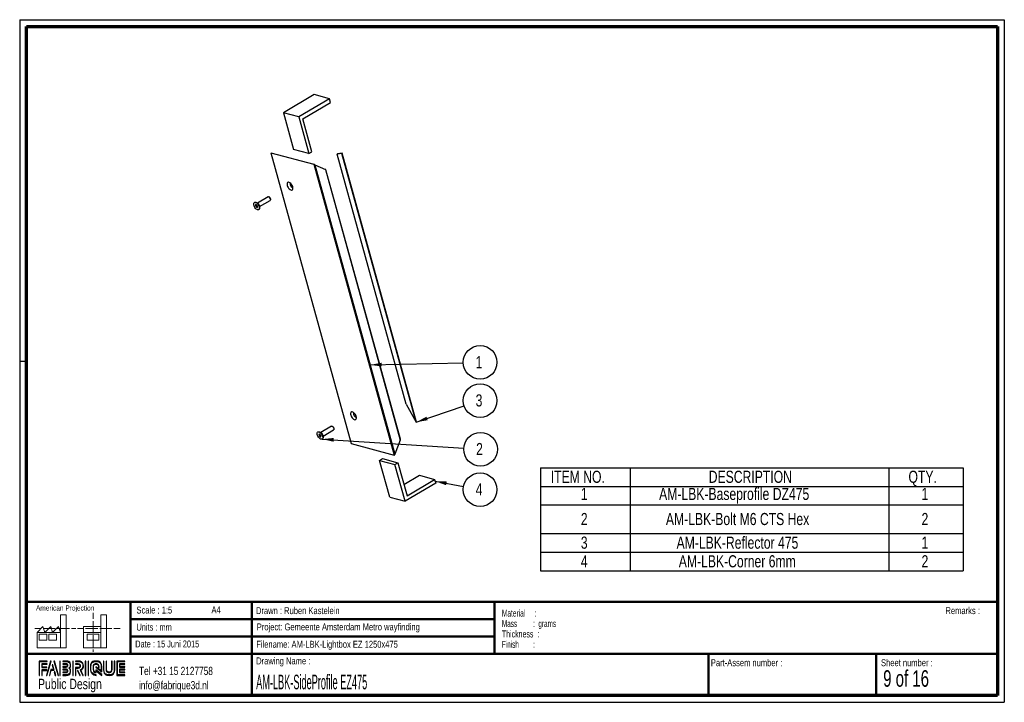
# Paper-space layout 'Side assem' of a CAD drawing. Header units: millimetres. Extents: x 7 to 291, y 7 to 204.
import ezdxf

# ---------------------------------------------------------------- set-up
doc = ezdxf.new("R2010")
doc.units = ezdxf.units.MM
for name, color, linetype in [('LAYER1', 7, 'Continuous'), ('LAYER2', 7, 'Continuous'), ('LOGO', 7, 'Continuous')]:
    doc.layers.add(name, color=color, linetype=linetype)
doc.styles.add('SLDTEXTSTYLE0', font='TXT', dxfattribs={"width": 0.7})
doc.styles.add('SLDTEXTSTYLE1', font='TXT', dxfattribs={"width": 0.75})
doc.styles.add('SLDTEXTSTYLE2', font='TXT', dxfattribs={"width": 0.697368})
doc.styles.add('SLDTEXTSTYLE3', font='TXT', dxfattribs={"width": 0.678571})
doc.styles.add('SLDTEXTSTYLE4', font='TXT', dxfattribs={"width": 0.5675})
doc.styles.add('SLDTEXTSTYLE5', font='TXT', dxfattribs={"width": 0.55})
doc.styles.add('SLDTEXTSTYLE6', font='TXT', dxfattribs={"width": 0.605})
doc.styles.add('SLDTEXTSTYLE7', font='TXT', dxfattribs={"width": 0.549})
doc.styles.add('SLDTEXTSTYLE8', font='TXT', dxfattribs={"width": 0.467045})
doc.dimstyles.new('SLDDIMSTYLE2', dxfattribs={"dimtxt": 0.18, "dimasz": 3.302, "dimexe": 0, "dimexo": 0.0625, "dimgap": 0, "dimtad": 0, "dimtih": 1, "dimtoh": 1, "dimdec": 0, "dimrnd": 1e-09, "dimzin": 0, "dimdsep": 46, "dimtxsty": 'Standard', "dimsah": 1, "dimcen": 0.09, "dimadec": 0, "dimazin": 0, "dimtfac": 3.302, "dimtdec": 0, "dimtofl": 0, "dimtmove": 0, "dimatfit": 3, "dimfxl": 1, "dimfrac": 2, "dimtolj": 1, "dimtzin": 0, "dimarcsym": 0})

# ---------------------------------------------------------------- blocks, each defined once
blk = doc.blocks.new('SW_NOTE_0_41')
at = {"layer": 'LOGO', "color": 0, "char_height": 2, "attachment_point": 1}
for s, insert, style in [('Material     :', (0, 2.58), 'SLDTEXTSTYLE4'), ('Mass         :  grams', (0, -0.42), 'SLDTEXTSTYLE5'), ('Thickness  :', (0, -3.42), 'SLDTEXTSTYLE6'), ('Finish        :', (0, -6.42), 'SLDTEXTSTYLE7')]:
    blk.add_mtext(s, dxfattribs=dict(at, insert=insert, style=style))
blk = doc.blocks.new('SW_TABLEANNOTATION_2')
at = {"layer": 'LOGO', "color": 0}
for p, q in [((0, 0), (0, -5.39)), ((0, 0), (25.88, 0)), ((25.88, 0), (25.88, -5.39)), ((25.88, 0), (100.5, 0)), ((100.5, 0), (100.5, -5.39)), ((100.5, 0), (121.93, 0)), ((121.93, 0), (121.93, -5.39)), ((0, -5.39), (25.88, -5.39)), ((0, -5.39), (0, -10.77)), ((25.88, -5.39), (100.5, -5.39)), ((25.88, -5.39), (25.88, -10.77)), ((100.5, -5.39), (121.93, -5.39)), ((100.5, -5.39), (100.5, -10.77)), ((121.93, -5.39), (121.93, -10.77)), ((0, -10.77), (0, -19.01)), ((0, -10.77), (25.88, -10.77)), ((25.88, -10.77), (25.88, -19.01)), ((25.88, -10.77), (100.5, -10.77)), ((100.5, -10.77), (100.5, -19.01)), ((100.5, -10.77), (121.93, -10.77)), ((121.93, -10.77), (121.93, -19.01)), ((0, -19.01), (0, -24.4)), ((0, -19.01), (25.88, -19.01)), ((25.88, -19.01), (25.88, -24.4)), ((25.88, -19.01), (100.5, -19.01)), ((100.5, -19.01), (100.5, -24.4)), ((100.5, -19.01), (121.93, -19.01)), ((121.93, -19.01), (121.93, -24.4)), ((0, -24.4), (0, -29.78)), ((0, -24.4), (25.88, -24.4)), ((25.88, -24.4), (25.88, -29.78)), ((25.88, -24.4), (100.5, -24.4)), ((100.5, -24.4), (100.5, -29.78)), ((100.5, -24.4), (121.93, -24.4)), ((121.93, -24.4), (121.93, -29.78)), ((0, -29.78), (25.88, -29.78)), ((25.88, -29.78), (100.5, -29.78)), ((100.5, -29.78), (121.93, -29.78))]:
    blk.add_line(p, q, dxfattribs=at)
at = {"layer": 'LOGO', "color": 0, "char_height": 3.5, "attachment_point": 1, "style": 'SLDTEXTSTYLE1'}
for s, insert in [('ITEM NO.', (2.98, -0.88)), ('DESCRIPTION', (48.55, -0.88)), ('QTY.', (106.16, -0.88)), ('AM-LBK-Baseprofile DZ475', (34.23, -5.83)), ('1', (11.65, -5.83)), ('1', (109.93, -5.83)), ('2', (11.65, -13.07)), ('AM-LBK-Bolt M6 CTS Hex', (36.19, -13.07)), ('2', (109.93, -13.07)), ('3', (11.65, -19.89)), ('AM-LBK-Reflector 475', (39.27, -19.89)), ('1', (109.93, -19.89)), ('4', (11.65, -25.27)), ('AM-LBK-Corner 6mm', (39.9, -25.27)), ('2', (109.93, -25.27))]:
    blk.add_mtext(s, dxfattribs=dict(at, insert=insert))
blk = doc.blocks.new('SW_NOTE_0_42')
at = {"layer": 'LOGO', "color": 0}
blk.add_circle((4.61, 1.55), 4.86, dxfattribs=at)
at = {"layer": 'LOGO', "color": 0, "insert": (3.31, 3.36), "char_height": 3.5, "attachment_point": 1, "style": 'SLDTEXTSTYLE1'}
blk.add_mtext('3', dxfattribs=at)
blk = doc.blocks.new('SW_NOTE_0_43')
at = {"layer": 'LOGO', "color": 0}
blk.add_circle((4.78, -0.89), 4.86, dxfattribs=at)
at = {"layer": 'LOGO', "color": 0, "insert": (3.48, 0.92), "char_height": 3.5, "attachment_point": 1, "style": 'SLDTEXTSTYLE1'}
blk.add_mtext('4', dxfattribs=at)
blk = doc.blocks.new('SW_NOTE_0_44')
at = {"layer": 'LOGO', "color": 0}
blk.add_circle((4.85, -0.31), 4.86, dxfattribs=at)
at = {"layer": 'LOGO', "color": 0, "insert": (3.56, 1.5), "char_height": 3.5, "attachment_point": 1, "style": 'SLDTEXTSTYLE1'}
blk.add_mtext('2', dxfattribs=at)
blk = doc.blocks.new('SW_NOTE_0_45')
at = {"layer": 'LOGO', "color": 0}
blk.add_circle((4.86, 0.11), 4.86, dxfattribs=at)
at = {"layer": 'LOGO', "color": 0, "insert": (3.56, 1.92), "char_height": 3.5, "attachment_point": 1, "style": 'SLDTEXTSTYLE1'}
blk.add_mtext('1', dxfattribs=at)

psp = doc.layouts.new('Side assem')

# ---------------------------------------------------------------- hatches: boundary and pattern name
at = {"layer": 'LOGO'}
for points in [[(12.16, 14.55), (12.29, 14.55), (12.29, 18.54), (14.49, 18.54), (14.49, 18.67), (12.16, 18.67)], [(13.05, 16.92), (13.05, 17.76), (14.49, 17.76), (14.49, 17.89), (12.92, 17.89), (12.92, 16.79), (14.36, 16.79), (14.36, 16.92)], [(15.62, 18.7), (15.48, 18.7), (14.3, 14.57), (14.44, 14.57)], [(15.26, 14.57), (15.67, 16.09), (16.5, 16.09), (16.11, 17.58), (15.96, 17.58), (16.32, 16.22), (15.56, 16.22), (15.12, 14.57)], [(17.78, 14.57), (16.6, 18.7), (16.46, 18.7), (17.64, 14.57)], [(18.28, 14.57), (18.28, 18.7), (18.15, 18.7), (18.15, 14.57)], [(21.99, 14.57), (21.99, 18.7), (21.85, 18.7), (21.85, 14.57)], [(25.64, 14.57), (25.64, 18.7), (25.5, 18.7), (25.5, 14.57)], [(26.42, 14.57), (26.42, 18.7), (26.28, 18.7), (26.28, 14.57)], [(35.5, 17.1), (35.5, 17.78), (36.93, 17.78), (36.93, 17.92), (35.36, 17.92), (35.36, 16.96), (36.93, 16.96), (36.93, 17.1)], [(13.05, 14.55), (13.05, 16.01), (14.36, 16.01), (14.36, 16.14), (12.92, 16.14), (12.92, 14.55)], [(16.95, 14.57), (16.68, 15.56), (16.53, 15.56), (16.81, 14.57)], [(24.04, 14.57), (23.38, 15.92), (23.22, 15.92), (23.88, 14.57)], [(36.93, 15.36), (36.93, 15.49), (35.5, 15.49), (35.5, 16.18), (36.93, 16.18), (36.93, 16.31), (35.36, 16.31), (35.36, 15.36)]]:
    psp.add_hatch(color=256, dxfattribs=at).paths.add_polyline_path(points, flags=0)
h = psp.add_hatch(color=256, dxfattribs=at)
edge = h.paths.add_edge_path(flags=0)
edge.add_line((19, 14.57), (20, 14.57))
edge.add_spline(control_points=[(20, 14.57), (20.7, 14.57), (21.26, 15.14), (21.26, 15.84), (21.26, 16.13), (21.15, 16.41), (20.95, 16.64), (21.15, 16.87), (21.26, 17.15), (21.26, 17.44), (21.26, 18.14), (20.7, 18.7), (20, 18.7)], knot_values=[0, 0, 0, 0, 1, 2, 3, 4, 5, 6, 7, 8, 9, 10, 10, 10, 10], weights=[1, 1, 1, 1, 1, 1, 1, 1, 1, 1, 1, 1, 1], degree=3, periodic=0)
edge.add_line((20, 18.7), (19, 18.7))
edge.add_line((19, 18.7), (19, 18.56))
edge.add_line((19, 18.56), (20, 18.56))
edge.add_spline(control_points=[(20, 18.56), (20.62, 18.56), (21.12, 18.06), (21.12, 17.44), (21.12, 17.17), (21.01, 16.9), (20.81, 16.69)], knot_values=[0, 0, 0, 0, 1, 2, 3, 4, 4, 4, 4], weights=[1, 1, 1, 1, 1, 1, 1], degree=3, periodic=0)
edge.add_line((20.81, 16.69), (20.76, 16.64))
edge.add_line((20.76, 16.64), (20.81, 16.59))
edge.add_spline(control_points=[(20.81, 16.59), (21.01, 16.38), (21.12, 16.11), (21.12, 15.84), (21.12, 15.22), (20.62, 14.71), (20, 14.71)], knot_values=[0, 0, 0, 0, 1, 2, 3, 4, 4, 4, 4], weights=[1, 1, 1, 1, 1, 1, 1], degree=3, periodic=0)
edge.add_line((20, 14.71), (19, 14.71))
edge.add_line((19, 14.71), (19, 14.57))
h = psp.add_hatch(color=256, dxfattribs=at)
edge = h.paths.add_edge_path(flags=0)
edge.add_line((19, 16.96), (20, 16.96))
edge.add_spline(control_points=[(20, 16.96), (20.25, 16.99), (20.44, 17.2), (20.44, 17.44), (20.44, 17.71), (20.22, 17.92), (19.95, 17.92)], knot_values=[0, 0, 0, 0, 1, 2, 3, 4, 4, 4, 4], weights=[1, 1, 1, 1, 1, 1, 1], degree=3, periodic=0)
edge.add_line((19.95, 17.92), (19, 17.92))
edge.add_line((19, 17.92), (19, 17.79))
edge.add_line((19, 17.79), (19.95, 17.79))
edge.add_spline(control_points=[(19.95, 17.79), (20.15, 17.79), (20.3, 17.63), (20.3, 17.44), (20.3, 17.27), (20.17, 17.12), (19.99, 17.09)], knot_values=[0, 0, 0, 0, 1, 2, 3, 4, 4, 4, 4], weights=[1, 1, 1, 1, 1, 1, 1], degree=3, periodic=0)
edge.add_line((19.99, 17.09), (19, 17.09))
edge.add_line((19, 17.09), (19, 16.96))
h = psp.add_hatch(color=256, dxfattribs=at)
edge = h.paths.add_edge_path(flags=0)
edge.add_line((24.76, 14.57), (24.91, 14.57))
edge.add_line((24.91, 14.57), (24.19, 16.05))
edge.add_spline(control_points=[(24.19, 16.05), (24.64, 16.29), (24.94, 16.77), (24.94, 17.29), (24.94, 18.06), (24.31, 18.7), (23.53, 18.7)], knot_values=[0, 0, 0, 0, 1, 2, 3, 4, 4, 4, 4], weights=[1, 1, 1, 1, 1, 1, 1], degree=3, periodic=0)
edge.add_line((23.53, 18.7), (22.63, 18.7))
edge.add_line((22.63, 18.7), (22.63, 18.56))
edge.add_line((22.63, 18.56), (23.53, 18.56))
edge.add_spline(control_points=[(23.53, 18.56), (24.23, 18.56), (24.8, 17.99), (24.8, 17.29), (24.8, 16.8), (24.51, 16.34), (24.07, 16.14)], knot_values=[0, 0, 0, 0, 1, 2, 3, 4, 4, 4, 4], weights=[1, 1, 1, 1, 1, 1, 1], degree=3, periodic=0)
edge.add_line((24.07, 16.14), (24.01, 16.11))
edge.add_line((24.01, 16.11), (24.76, 14.57))
h = psp.add_hatch(color=256, dxfattribs=at)
edge = h.paths.add_edge_path(flags=0)
edge.add_line((22.63, 17.78), (23.48, 17.78))
edge.add_spline(control_points=[(23.48, 17.78), (23.74, 17.78), (23.96, 17.56), (23.96, 17.29), (23.96, 17.02), (23.74, 16.8), (23.48, 16.8)], knot_values=[0, 0, 0, 0, 1, 2, 3, 4, 4, 4, 4], weights=[1, 1, 1, 1, 1, 1, 1], degree=3, periodic=0)
edge.add_line((23.48, 16.8), (22.63, 16.8))
edge.add_line((22.63, 16.8), (22.63, 14.57))
edge.add_line((22.63, 14.57), (22.77, 14.57))
edge.add_line((22.77, 14.57), (22.77, 16.66))
edge.add_line((22.77, 16.66), (23.48, 16.66))
edge.add_spline(control_points=[(23.48, 16.66), (23.82, 16.66), (24.1, 16.94), (24.1, 17.29), (24.1, 17.63), (23.82, 17.92), (23.48, 17.92)], knot_values=[0, 0, 0, 0, 1, 2, 3, 4, 4, 4, 4], weights=[1, 1, 1, 1, 1, 1, 1], degree=3, periodic=0)
edge.add_line((23.48, 17.92), (22.63, 17.92))
edge.add_line((22.63, 17.92), (22.63, 17.78))
h = psp.add_hatch(color=256, dxfattribs=at)
edge = h.paths.add_edge_path(flags=0)
edge.add_line((30.23, 15.56), (30.23, 17.07))
edge.add_spline(control_points=[(30.23, 17.07), (30.23, 17.97), (29.5, 18.7), (28.6, 18.7), (27.7, 18.7), (26.97, 17.97), (26.97, 17.07)], knot_values=[0, 0, 0, 0, 1, 2, 3, 4, 4, 4, 4], weights=[1, 1, 1, 1, 1, 1, 1], degree=3, periodic=0)
edge.add_line((26.97, 17.07), (26.97, 16.21))
edge.add_spline(control_points=[(26.97, 16.21), (26.97, 15.31), (27.7, 14.57), (28.6, 14.57)], knot_values=[1, 1, 1, 1, 2, 2, 2, 2], weights=[1, 1, 1, 1], degree=3, periodic=0)
edge.add_line((28.6, 14.57), (28.6, 14.71))
edge.add_spline(control_points=[(28.6, 14.71), (27.77, 14.71), (27.11, 15.38), (27.11, 16.21)], knot_values=[3, 3, 3, 3, 4, 4, 4, 4], weights=[1, 1, 1, 1], degree=3, periodic=0)
edge.add_line((27.11, 16.21), (27.11, 17.07))
edge.add_spline(control_points=[(27.11, 17.07), (27.11, 17.89), (27.78, 18.56), (28.6, 18.56), (29.42, 18.56), (30.09, 17.89), (30.09, 17.07)], knot_values=[0, 0, 0, 0, 1, 2, 3, 4, 4, 4, 4], weights=[1, 1, 1, 1, 1, 1, 1], degree=3, periodic=0)
edge.add_spline(control_points=[(30.09, 17.07), (30.09, 16.07), (30.09, 15.84), (29.89, 15.99), (28.53, 17.05)], knot_values=[0, 0, 0, 0, 1, 2, 2, 2, 2], weights=[1, 1, 1, 1, 1], degree=3, periodic=0)
edge.add_line((28.53, 17.05), (28.53, 16.89))
edge.add_line((28.53, 16.89), (30.23, 15.56))
h = psp.add_hatch(color=256, dxfattribs=at)
edge = h.paths.add_edge_path(flags=0)
edge.add_line((30.23, 14.57), (30.23, 14.77))
edge.add_line((30.23, 14.77), (28.53, 16.13))
edge.add_line((28.53, 16.13), (28.53, 15.51))
edge.add_spline(control_points=[(28.53, 15.51), (28.17, 15.54), (27.89, 15.84), (27.89, 16.21)], knot_values=[0, 0, 0, 0, 1, 1, 1, 1], weights=[1, 1, 1, 1], degree=3, periodic=0)
edge.add_line((27.89, 16.21), (27.89, 17.06))
edge.add_spline(control_points=[(27.89, 17.06), (27.89, 17.46), (28.21, 17.78), (28.6, 17.78), (28.99, 17.78), (29.31, 17.46), (29.31, 17.06)], knot_values=[0, 0, 0, 0, 1, 2, 3, 4, 4, 4, 4], weights=[1, 1, 1, 1, 1, 1, 1], degree=3, periodic=0)
edge.add_line((29.31, 17.06), (29.31, 16.83))
edge.add_line((29.31, 16.83), (29.45, 16.83))
edge.add_line((29.45, 16.83), (29.45, 17.06))
edge.add_spline(control_points=[(29.45, 17.06), (29.45, 17.53), (29.07, 17.92), (28.6, 17.92), (28.13, 17.92), (27.75, 17.53), (27.75, 17.06)], knot_values=[0, 0, 0, 0, 1, 2, 3, 4, 4, 4, 4], weights=[1, 1, 1, 1, 1, 1, 1], degree=3, periodic=0)
edge.add_line((27.75, 17.06), (27.75, 16.21))
edge.add_spline(control_points=[(27.75, 16.21), (27.75, 15.74), (28.13, 15.36), (28.6, 15.36)], knot_values=[0, 0, 0, 0, 1, 1, 1, 1], weights=[1, 1, 1, 1], degree=3, periodic=0)
edge.add_line((28.6, 15.36), (28.66, 15.36))
edge.add_line((28.66, 15.36), (28.66, 15.85))
edge.add_line((28.66, 15.85), (30.23, 14.57))
h = psp.add_hatch(color=256, dxfattribs=at)
edge = h.paths.add_edge_path(flags=0)
edge.add_line((30.73, 18.7), (30.73, 16.21))
edge.add_spline(control_points=[(30.73, 16.21), (30.73, 15.31), (31.46, 14.57), (32.36, 14.57), (33.25, 14.57), (33.98, 15.31), (33.98, 16.21)], knot_values=[0, 0, 0, 0, 1, 2, 3, 4, 4, 4, 4], weights=[1, 1, 1, 1, 1, 1, 1], degree=3, periodic=0)
edge.add_line((33.98, 16.21), (33.98, 18.7))
edge.add_line((33.98, 18.7), (33.85, 18.7))
edge.add_line((33.85, 18.7), (33.85, 16.21))
edge.add_spline(control_points=[(33.85, 16.21), (33.85, 15.38), (33.18, 14.71), (32.36, 14.71), (31.53, 14.71), (30.86, 15.38), (30.86, 16.21)], knot_values=[0, 0, 0, 0, 1, 2, 3, 4, 4, 4, 4], weights=[1, 1, 1, 1, 1, 1, 1], degree=3, periodic=0)
edge.add_line((30.86, 16.21), (30.86, 18.7))
edge.add_line((30.86, 18.7), (30.73, 18.7))
h = psp.add_hatch(color=256, dxfattribs=at)
edge = h.paths.add_edge_path(flags=0)
edge.add_line((31.51, 18.7), (31.51, 16.21))
edge.add_spline(control_points=[(31.51, 16.21), (31.51, 15.74), (31.89, 15.36), (32.36, 15.36), (32.82, 15.36), (33.2, 15.74), (33.2, 16.21)], knot_values=[0, 0, 0, 0, 1, 2, 3, 4, 4, 4, 4], weights=[1, 1, 1, 1, 1, 1, 1], degree=3, periodic=0)
edge.add_line((33.2, 16.21), (33.2, 18.7))
edge.add_line((33.2, 18.7), (33.07, 18.7))
edge.add_line((33.07, 18.7), (33.07, 16.21))
edge.add_spline(control_points=[(33.07, 16.21), (33.07, 15.81), (32.75, 15.49), (32.36, 15.49), (31.96, 15.49), (31.64, 15.81), (31.64, 16.21)], knot_values=[0, 0, 0, 0, 1, 2, 3, 4, 4, 4, 4], weights=[1, 1, 1, 1, 1, 1, 1], degree=3, periodic=0)
edge.add_line((31.64, 16.21), (31.64, 18.7))
edge.add_line((31.64, 18.7), (31.51, 18.7))
h = psp.add_hatch(color=256, dxfattribs=at)
edge = h.paths.add_edge_path(flags=0)
edge.add_line((36.93, 14.57), (36.93, 14.71))
edge.add_spline(control_points=[(36.93, 14.71), (34.87, 14.71), (34.74, 14.71), (34.74, 14.84), (34.74, 18.43), (34.74, 18.56)], knot_values=[0, 0, 0, 0, 1, 2, 3, 3, 3, 3], weights=[1, 1, 1, 1, 1, 1], degree=3, periodic=0)
edge.add_line((34.74, 18.56), (36.93, 18.56))
edge.add_line((36.93, 18.56), (36.93, 18.7))
edge.add_line((36.93, 18.7), (34.6, 18.7))
edge.add_line((34.6, 18.7), (34.6, 14.57))
edge.add_line((34.6, 14.57), (36.93, 14.57))
h = psp.add_hatch(color=256, dxfattribs=at)
edge = h.paths.add_edge_path(flags=0)
edge.add_line((19, 15.35), (19.95, 15.35))
edge.add_spline(control_points=[(19.95, 15.35), (20.22, 15.35), (20.44, 15.57), (20.44, 15.84), (20.44, 16.11), (20.22, 16.32), (19.95, 16.32), (19.95, 16.32), (19, 16.32)], knot_values=[0, 0, 0, 0, 1, 2, 3, 4, 5, 6, 6, 6, 6], weights=[1, 1, 1, 1, 1, 1, 1, 1, 1], degree=3, periodic=0)
edge.add_line((19, 16.32), (19, 16.18))
edge.add_line((19, 16.18), (19.95, 16.18))
edge.add_spline(control_points=[(19.95, 16.18), (20.15, 16.18), (20.3, 16.03), (20.3, 15.84), (20.3, 15.64), (20.14, 15.48), (19.95, 15.48)], knot_values=[0, 0, 0, 0, 1, 2, 3, 4, 4, 4, 4], weights=[1, 1, 1, 1, 1, 1, 1], degree=3, periodic=0)
edge.add_line((19.95, 15.48), (19, 15.48))
edge.add_line((19, 15.48), (19, 15.35))

# ---------------------------------------------------------------- linework, layer by layer
at = {"color": 7, "linetype": 'Continuous', "lineweight": 25}
for p, q in [((91.5, 182.17), (82.65, 176.93)), ((95.9, 180.98), (91.5, 182.17)), ((95.9, 180.98), (87.06, 175.74)), ((88.23, 175.21), (96.2, 179.92)), ((96.2, 179.92), (95.9, 180.98)), ((87.06, 175.74), (82.65, 176.93)), ((82.65, 176.93), (85.58, 166.33)), ((87.06, 175.74), (89.98, 165.14)), ((90.87, 165.66), (88.23, 175.21)), ((78.98, 165.4), (102.16, 81.5)), ((79, 165.39), (102.19, 81.47)), ((79, 165.39), (91.41, 162.06)), ((89.98, 165.14), (85.58, 166.33)), ((89.98, 165.14), (90.87, 165.66)), ((99.48, 165.2), (98.13, 165.01)), ((98.23, 165.04), (98.13, 165.01)), ((118.07, 92.87), (98.13, 165.01)), ((99.57, 165.23), (98.23, 165.04)), ((99.57, 165.23), (99.48, 165.2)), ((120.91, 87.64), (99.48, 165.2)), ((121, 87.67), (99.57, 165.23)), ((91.41, 162.06), (114.6, 78.14)), ((91.73, 161.94), (114.82, 78.37)), ((91.73, 161.94), (94.77, 160.55)), ((94.77, 160.55), (116.35, 82.46)), ((116.38, 82.69), (94.88, 160.49)), ((85.01, 156.18), (85.11, 155.82)), ((74.33, 151.08), (74.26, 151.04)), ((75.3, 150.79), (74.82, 151.04)), ((78.21, 152.68), (75.15, 150.87)), ((75.76, 149.84), (78.82, 151.65)), ((78.5, 152.64), (78.45, 152.66)), ((78.92, 151.87), (78.92, 151.93)), ((74.63, 150.4), (74.58, 150.09)), ((74.94, 150.3), (74.58, 150.09)), ((74.58, 150.09), (74.83, 149.69)), ((74.92, 150.32), (74.63, 150.4)), ((75.16, 149.89), (74.83, 149.69)), ((74.83, 149.69), (75.12, 149.62)), ((75.16, 149.93), (74.92, 150.32)), ((75.12, 149.62), (75.16, 149.93)), ((75.48, 148.98), (75.56, 149.02)), ((75.76, 149.47), (75.76, 150)), ((118.07, 92.87), (120.91, 87.64)), ((103.32, 89.92), (103.42, 89.56)), ((96.52, 86.43), (93.46, 84.62)), ((94.07, 83.58), (97.13, 85.4)), ((96.81, 86.38), (96.76, 86.41)), ((97.2, 85.47), (97.13, 85.4)), ((97.23, 85.62), (97.23, 85.68)), ((121, 87.67), (120.91, 87.64)), ((92.64, 84.83), (92.57, 84.79)), ((93.14, 84.13), (92.89, 84.09)), ((92.89, 84.09), (92.93, 83.71)), ((93.31, 83.94), (92.93, 83.71)), ((92.93, 83.71), (93.22, 83.38)), ((93.6, 84.54), (93.13, 84.79)), ((93.43, 83.79), (93.14, 84.13)), ((93.46, 83.52), (93.22, 83.38)), ((93.22, 83.38), (93.47, 83.42)), ((93.47, 83.42), (93.43, 83.79)), ((93.79, 82.72), (93.87, 82.77)), ((94.06, 83.21), (94.07, 83.75)), ((116.35, 82.46), (114.82, 78.37)), ((102.19, 81.47), (114.6, 78.14)), ((110.37, 76.59), (111.26, 77.11)), ((111.26, 77.11), (115.66, 75.93)), ((113.3, 65.99), (110.37, 76.59)), ((110.37, 76.59), (114.78, 75.4)), ((114.78, 75.4), (115.66, 75.93)), ((117.71, 64.8), (114.78, 75.4)), ((115.66, 75.93), (118.3, 66.39)), ((117.4, 69.65), (121.86, 72.29)), ((118.3, 66.39), (126.26, 71.11)), ((121.86, 72.29), (126.26, 71.11)), ((126.26, 71.11), (126.56, 70.05)), ((126.56, 70.05), (117.71, 64.8)), ((113.3, 65.99), (117.71, 64.8))]:
    psp.add_line(p, q, dxfattribs=at)
at = {"color": 7, "linetype": 'Continuous', "lineweight": 25, "flags": 128}
for points in [[(85.32, 155.52), (85.23, 155.79), (85.09, 156.06), (84.92, 156.31), (84.73, 156.53), (84.52, 156.7), (84.32, 156.81), (84.13, 156.86), (83.96, 156.85), (83.83, 156.77), (83.73, 156.63), (83.68, 156.44), (83.68, 156.2), (83.74, 155.94), (83.83, 155.67), (83.97, 155.4), (84.14, 155.15), (84.33, 154.94), (84.54, 154.77), (84.74, 154.65), (84.93, 154.6), (85.1, 154.61), (85.23, 154.69), (85.33, 154.83), (85.37, 155.02), (85.37, 155.26), (85.32, 155.52)], [(84.69, 156.56), (84.65, 156.55), (84.58, 156.45), (84.55, 156.3), (84.58, 156.11), (84.66, 155.91), (84.78, 155.72), (84.92, 155.57), (85.07, 155.46), (85.21, 155.43), (85.32, 155.46), (85.34, 155.47)], [(75.63, 149.81), (75.68, 149.55), (75.68, 149.32), (75.62, 149.13), (75.53, 149), (75.38, 148.94), (75.21, 148.94), (75.02, 149.01), (74.82, 149.14), (74.62, 149.32), (74.43, 149.55), (74.28, 149.81), (74.16, 150.08), (74.09, 150.34), (74.06, 150.59), (74.09, 150.8), (74.17, 150.95), (74.29, 151.05), (74.44, 151.09), (74.63, 151.05), (74.83, 150.95), (75.03, 150.79), (75.22, 150.59), (75.39, 150.34), (75.53, 150.08), (75.63, 149.81)], [(74.33, 151.08), (74.36, 151.1), (74.52, 151.13), (74.7, 151.1), (74.9, 151), (75.1, 150.84), (75.3, 150.63), (75.47, 150.38), (75.61, 150.12), (75.7, 149.85)], [(78.21, 152.68), (78.31, 152.71), (78.44, 152.67), (78.58, 152.58), (78.71, 152.43), (78.82, 152.25), (78.89, 152.07)], [(78.89, 152.07), (78.92, 151.89), (78.9, 151.75), (78.83, 151.66), (78.82, 151.65)], [(78.9, 152.1), (78.92, 151.94), (78.92, 151.93)], [(75.7, 149.85), (75.75, 149.59), (75.75, 149.36), (75.7, 149.18), (75.6, 149.05), (75.56, 149.02)], [(75.74, 150.2), (75.76, 150.02), (75.76, 150)], [(103.63, 89.26), (103.53, 89.54), (103.4, 89.8), (103.23, 90.05), (103.03, 90.27), (102.83, 90.44), (102.63, 90.56), (102.44, 90.61), (102.27, 90.59), (102.13, 90.51), (102.04, 90.37), (101.99, 90.18), (101.99, 89.95), (102.04, 89.69), (102.14, 89.42), (102.28, 89.15), (102.45, 88.9), (102.64, 88.68), (102.84, 88.51), (103.05, 88.4), (103.24, 88.35), (103.4, 88.36), (103.54, 88.44), (103.63, 88.58), (103.68, 88.77), (103.68, 89), (103.63, 89.26)], [(102.99, 90.31), (102.96, 90.29), (102.88, 90.19), (102.86, 90.04), (102.89, 89.86), (102.97, 89.66), (103.08, 89.47), (103.23, 89.31), (103.38, 89.21), (103.52, 89.17), (103.63, 89.2), (103.64, 89.21)], [(96.52, 86.43), (96.52, 86.43), (96.64, 86.45), (96.77, 86.4), (96.91, 86.3), (97.04, 86.14), (97.14, 85.96), (97.21, 85.78), (97.23, 85.61), (97.2, 85.47)], [(93.93, 82.87), (93.83, 82.75), (93.69, 82.68), (93.51, 82.68), (93.32, 82.75), (93.12, 82.89), (92.92, 83.07), (92.74, 83.3), (92.58, 83.56), (92.46, 83.83), (92.39, 84.1), (92.37, 84.34), (92.4, 84.55), (92.48, 84.7), (92.6, 84.8), (92.76, 84.83), (92.94, 84.8), (93.14, 84.69), (93.34, 84.53), (93.54, 84.32), (93.71, 84.08), (93.84, 83.81), (93.94, 83.54), (93.99, 83.29), (93.98, 83.06), (93.93, 82.87)], [(92.64, 84.83), (92.67, 84.85), (92.83, 84.88), (93.02, 84.84), (93.22, 84.74), (93.42, 84.58), (93.61, 84.37), (93.78, 84.12), (93.92, 83.86), (94.01, 83.59), (94.06, 83.33), (94.06, 83.1), (94, 82.92)], [(94, 82.92), (93.9, 82.79), (93.87, 82.77)]]:
    psp.add_lwpolyline(points, dxfattribs=at)
at = {"color": 7, "linetype": 'Continuous', "lineweight": 25}
for centre, radius, start, end in [((85.91, 156.55), 1.08, 187.5719, 233.7294), ((74.76, 149.94), 1.01, 14.7989, 57.9924), ((78.03, 151.88), 0.894, 14.6155, 58.1759), ((104.22, 90.3), 1.08, 187.5719, 233.7294), ((96.36, 85.64), 0.869, 2.5007, 58.8006), ((93.12, 83.72), 0.95, 1.7504, 59.5509)]:
    psp.add_arc(centre, radius, start, end, dxfattribs=at)
for centre, major_axis, ratio, start_param, end_param in [((79.1, 165.35), (0.117, -0.047), 0.072806, 2.600439, 3.197195), ((91.61, 161.97), (0.233, -0.094), 0.072806, 1.029643, 2.600439), ((94.65, 160.59), (0.233, -0.094), 0.072806, 0.055603, 1.029643), ((116.23, 82.49), (0.106, 0.262), 0.459461, 4.767992, 5.742032), ((102.24, 81.6), (0.053, 0.131), 0.459461, 2.600439, 3.197195), ((114.7, 78.4), (0.106, 0.262), 0.459461, 3.197195, 4.767992)]:
    psp.add_ellipse(centre, major_axis=major_axis, ratio=ratio, start_param=start_param, end_param=end_param, dxfattribs=at)
at = {"layer": 'LAYER1', "lineweight": 50}
for p, q in [((8.57, 35.78), (288.57, 35.78)), ((38.57, 35.78), (38.57, 20.78)), ((73.57, 35.78), (73.57, 8.78)), ((143.57, 35.78), (143.57, 20.78)), ((38.57, 30.78), (143.57, 30.78)), ((38.57, 25.78), (143.57, 25.78)), ((8.57, 20.78), (288.57, 20.78)), ((205.22, 8.78), (205.22, 20.78)), ((253.65, 8.78), (253.65, 20.78))]:
    psp.add_line(p, q, dxfattribs=at)
at = {"layer": 'LAYER2', "lineweight": 70}
for p, q in [((8.57, 8.78), (8.57, 201.78)), ((8.57, 201.78), (288.57, 201.78)), ((288.57, 201.78), (288.57, 8.78)), ((288.57, 8.78), (8.57, 8.78))]:
    psp.add_line(p, q, dxfattribs=at)
at = {"layer": 'LOGO'}
for p, q in [((6.57, 203.78), (290.57, 203.78)), ((6.57, 203.78), (6.57, 6.78)), ((290.57, 203.78), (290.57, 6.78)), ((6.57, 105.28), (8.62, 105.28)), ((6.57, 6.78), (290.57, 6.78))]:
    psp.add_line(p, q, dxfattribs=at)
at = {"layer": 'LOGO', "color": 7, "linetype": 'Continuous', "lineweight": 18}
for p, q in [((18.32, 26.97), (18.32, 32.04)), ((18.32, 32.04), (20, 32.04)), ((20, 32.04), (20, 22.47)), ((27.73, 32.6), (27.73, 30.84)), ((31.65, 32.03), (29.97, 32.03)), ((29.97, 32.03), (29.97, 22.47)), ((31.65, 26.97), (31.65, 32.03)), ((11.59, 26.97), (13.28, 28.66)), ((13.28, 28.66), (13.84, 26.97)), ((13.84, 26.97), (15.52, 28.66)), ((15.52, 28.66), (16.08, 26.97)), ((16.08, 26.97), (17.76, 28.66)), ((17.76, 28.66), (18.32, 26.97)), ((24.93, 28.66), (24.93, 26.97)), ((24.93, 28.66), (29.97, 28.66)), ((27.73, 30.25), (27.73, 28.49)), ((27.73, 28.49), (27.73, 26.73)), ((10.98, 28.1), (12.74, 28.1)), ((18.32, 26.97), (11.59, 26.97)), ((11.59, 26.97), (11.59, 22.47)), ((12.16, 26.41), (14.4, 26.41)), ((12.16, 24.72), (12.16, 26.41)), ((13.32, 28.1), (15.08, 28.1)), ((14.4, 26.41), (14.4, 24.72)), ((14.96, 26.41), (17.2, 26.41)), ((14.96, 24.72), (14.96, 26.41)), ((15.08, 28.1), (16.83, 28.1)), ((17.2, 26.41), (17.2, 24.72)), ((17.42, 28.1), (19.17, 28.1)), ((18.32, 26.97), (18.32, 22.47)), ((19.17, 28.1), (20.93, 28.1)), ((21.51, 28.1), (22.81, 28.1)), ((23.24, 28.1), (25, 28.1)), ((24.93, 26.97), (29.97, 26.97)), ((24.93, 26.97), (24.93, 22.47)), ((25.58, 28.1), (27.34, 28.1)), ((26.05, 26.41), (29.41, 26.41)), ((26.05, 24.72), (26.05, 26.41)), ((27.34, 28.1), (29.09, 28.1)), ((27.73, 26.14), (27.73, 24.38)), ((29.41, 26.41), (29.41, 24.72)), ((29.68, 28.1), (31.43, 28.1)), ((31.43, 28.1), (33.19, 28.1)), ((31.65, 26.97), (31.65, 22.47)), ((33.77, 28.1), (35.53, 28.1)), ((14.4, 24.72), (12.16, 24.72)), ((17.2, 24.72), (14.96, 24.72)), ((29.41, 24.72), (26.05, 24.72)), ((27.73, 24.38), (27.73, 22.62)), ((11.59, 22.47), (18.32, 22.47)), ((18.32, 22.47), (20, 22.47)), ((24.93, 22.47), (31.65, 22.47)), ((27.73, 22.03), (27.73, 21.34))]:
    psp.add_line(p, q, dxfattribs=at)
at = {"layer": 'LOGO', "color": 7, "linetype": 'Continuous', "lineweight": 25}
for p, q in [((14.49, 18.67), (12.16, 18.67)), ((15.48, 18.7), (14.3, 14.57)), ((14.44, 14.57), (15.62, 18.7))]:
    psp.add_line(p, q, dxfattribs=at)
at = {"layer": 'LOGO', "color": 7, "lineweight": 25}
for p, q in [((12.16, 18.67), (12.16, 14.55)), ((12.29, 18.54), (14.49, 18.54)), ((12.29, 14.55), (12.29, 18.54)), ((14.49, 17.89), (12.92, 17.89)), ((12.92, 17.89), (12.92, 16.79)), ((13.05, 16.92), (13.05, 17.76)), ((13.05, 17.76), (14.49, 17.76)), ((14.49, 18.54), (14.49, 18.67)), ((14.49, 17.76), (14.49, 17.89)), ((15.62, 18.7), (15.48, 18.7)), ((16.11, 17.58), (15.96, 17.58)), ((15.96, 17.58), (16.32, 16.22)), ((16.5, 16.09), (16.11, 17.58)), ((16.46, 18.7), (17.64, 14.57)), ((16.6, 18.7), (16.46, 18.7)), ((17.78, 14.57), (16.6, 18.7)), ((18.15, 18.7), (18.15, 14.57)), ((18.28, 18.7), (18.15, 18.7)), ((18.28, 14.57), (18.28, 18.7)), ((19, 18.7), (19, 18.56)), ((20, 18.7), (19, 18.7)), ((19, 18.56), (20, 18.56)), ((19, 17.92), (19, 17.79)), ((19.95, 17.92), (19, 17.92)), ((19, 17.79), (19.95, 17.79)), ((19.99, 17.09), (19, 17.09)), ((19, 17.09), (19, 16.96)), ((21.85, 18.7), (21.85, 14.57)), ((21.99, 18.7), (21.85, 18.7)), ((21.99, 14.57), (21.99, 18.7)), ((23.53, 18.7), (22.63, 18.7)), ((22.63, 18.7), (22.63, 18.56)), ((22.63, 18.56), (23.53, 18.56)), ((23.48, 17.92), (22.63, 17.92)), ((22.63, 17.92), (22.63, 17.78)), ((23.48, 17.92), (22.63, 17.92)), ((22.63, 17.92), (22.63, 17.78)), ((22.63, 17.78), (23.48, 17.78)), ((22.63, 17.78), (23.48, 17.78)), ((25.5, 18.7), (25.5, 14.57)), ((25.64, 18.7), (25.5, 18.7)), ((25.64, 14.57), (25.64, 18.7)), ((26.28, 18.7), (26.28, 14.57)), ((26.42, 18.7), (26.28, 18.7)), ((26.42, 14.57), (26.42, 18.7)), ((26.97, 17.07), (26.97, 16.21)), ((26.97, 17.07), (26.97, 16.21)), ((27.11, 16.21), (27.11, 17.07)), ((27.11, 16.21), (27.11, 17.07)), ((27.75, 17.06), (27.75, 16.21)), ((27.89, 16.21), (27.89, 17.06)), ((28.53, 17.05), (28.53, 16.89)), ((28.53, 17.05), (28.53, 16.89)), ((29.31, 17.06), (29.31, 16.83)), ((29.45, 16.83), (29.45, 17.06)), ((30.23, 15.56), (30.23, 17.07)), ((30.23, 15.56), (30.23, 17.07)), ((30.86, 18.7), (30.73, 18.7)), ((30.73, 18.7), (30.73, 16.21)), ((30.86, 18.7), (30.73, 18.7)), ((30.73, 18.7), (30.73, 16.21)), ((30.86, 16.21), (30.86, 18.7)), ((30.86, 16.21), (30.86, 18.7)), ((31.64, 18.7), (31.51, 18.7)), ((31.51, 18.7), (31.51, 16.21)), ((31.64, 18.7), (31.51, 18.7)), ((31.51, 18.7), (31.51, 16.21)), ((31.64, 16.21), (31.64, 18.7)), ((31.64, 16.21), (31.64, 18.7)), ((33.07, 18.7), (33.07, 16.21)), ((33.2, 18.7), (33.07, 18.7)), ((33.07, 18.7), (33.07, 16.21)), ((33.2, 18.7), (33.07, 18.7)), ((33.2, 16.21), (33.2, 18.7)), ((33.2, 16.21), (33.2, 18.7)), ((33.85, 18.7), (33.85, 16.21)), ((33.98, 18.7), (33.85, 18.7)), ((33.85, 18.7), (33.85, 16.21)), ((33.98, 18.7), (33.85, 18.7)), ((33.98, 16.21), (33.98, 18.7)), ((33.98, 16.21), (33.98, 18.7)), ((36.93, 18.7), (34.6, 18.7)), ((34.6, 18.7), (34.6, 14.57)), ((36.93, 18.7), (34.6, 18.7)), ((34.6, 18.7), (34.6, 14.57)), ((34.74, 18.56), (36.93, 18.56)), ((34.74, 18.56), (36.93, 18.56)), ((36.93, 17.92), (35.36, 17.92)), ((35.36, 17.92), (35.36, 16.96)), ((36.93, 17.92), (35.36, 17.92)), ((35.36, 17.92), (35.36, 16.96)), ((35.5, 17.1), (35.5, 17.78)), ((35.5, 17.78), (36.93, 17.78)), ((35.5, 17.1), (35.5, 17.78)), ((35.5, 17.78), (36.93, 17.78)), ((36.93, 17.1), (35.5, 17.1)), ((36.93, 17.1), (35.5, 17.1)), ((36.93, 18.56), (36.93, 18.7)), ((36.93, 18.56), (36.93, 18.7)), ((36.93, 17.78), (36.93, 17.92)), ((36.93, 17.78), (36.93, 17.92)), ((36.93, 16.96), (36.93, 17.1)), ((36.93, 16.96), (36.93, 17.1)), ((12.16, 14.55), (12.29, 14.55)), ((12.92, 16.79), (14.36, 16.79)), ((14.36, 16.14), (12.92, 16.14)), ((12.92, 16.14), (12.92, 14.55)), ((12.92, 14.55), (13.05, 14.55)), ((14.36, 16.92), (13.05, 16.92)), ((13.05, 14.55), (13.05, 16.01)), ((13.05, 16.01), (14.36, 16.01)), ((14.3, 14.57), (14.44, 14.57)), ((14.36, 16.79), (14.36, 16.92)), ((14.36, 16.01), (14.36, 16.14)), ((15.56, 16.22), (15.12, 14.57)), ((15.12, 14.57), (15.26, 14.57)), ((15.26, 14.57), (15.67, 16.09)), ((16.32, 16.22), (15.56, 16.22)), ((16.53, 15.56), (16.81, 14.57)), ((16.68, 15.56), (16.53, 15.56)), ((16.95, 14.57), (16.68, 15.56)), ((16.81, 14.57), (16.95, 14.57)), ((17.64, 14.57), (17.78, 14.57)), ((18.15, 14.57), (18.28, 14.57)), ((19, 16.96), (20, 16.96)), ((19, 16.32), (19, 16.18)), ((19, 16.18), (19.95, 16.18)), ((19.95, 15.48), (19, 15.48)), ((19, 15.48), (19, 15.35)), ((19, 15.35), (19.95, 15.35)), ((20, 14.71), (19, 14.71)), ((19, 14.71), (19, 14.57)), ((19, 14.57), (20, 14.57)), ((20.81, 16.69), (20.76, 16.64)), ((20.76, 16.64), (20.81, 16.59)), ((21.85, 14.57), (21.99, 14.57)), ((23.48, 16.8), (22.63, 16.8)), ((22.63, 16.8), (22.63, 14.57)), ((23.48, 16.8), (22.63, 16.8)), ((22.63, 16.8), (22.63, 14.57)), ((22.63, 14.57), (22.77, 14.57)), ((22.63, 14.57), (22.77, 14.57)), ((22.77, 14.57), (22.77, 16.66)), ((22.77, 16.66), (23.48, 16.66)), ((22.77, 14.57), (22.77, 16.66)), ((22.77, 16.66), (23.48, 16.66)), ((23.22, 15.92), (23.88, 14.57)), ((23.38, 15.92), (23.22, 15.92)), ((23.22, 15.92), (23.88, 14.57)), ((23.38, 15.92), (23.22, 15.92)), ((24.04, 14.57), (23.38, 15.92)), ((24.04, 14.57), (23.38, 15.92)), ((23.88, 14.57), (24.04, 14.57)), ((23.88, 14.57), (24.04, 14.57)), ((24.07, 16.14), (24.01, 16.11)), ((24.01, 16.11), (24.76, 14.57)), ((24.91, 14.57), (24.19, 16.05)), ((24.76, 14.57), (24.91, 14.57)), ((25.5, 14.57), (25.64, 14.57)), ((26.28, 14.57), (26.42, 14.57)), ((28.53, 16.89), (30.23, 15.56)), ((28.53, 16.89), (30.23, 15.56)), ((30.23, 14.77), (28.53, 16.13)), ((28.53, 16.13), (28.53, 15.51)), ((28.6, 15.36), (28.66, 15.36)), ((28.6, 14.57), (28.6, 14.71)), ((28.6, 14.57), (28.6, 14.71)), ((28.66, 15.36), (28.66, 15.85)), ((28.66, 15.85), (30.23, 14.57)), ((29.31, 16.83), (29.45, 16.83)), ((30.23, 14.57), (30.23, 14.77)), ((34.6, 14.57), (36.93, 14.57)), ((34.6, 14.57), (36.93, 14.57)), ((35.36, 16.96), (36.93, 16.96)), ((35.36, 16.96), (36.93, 16.96)), ((36.93, 16.31), (35.36, 16.31)), ((35.36, 16.31), (35.36, 15.36)), ((36.93, 16.31), (35.36, 16.31)), ((35.36, 16.31), (35.36, 15.36)), ((35.36, 15.36), (36.93, 15.36)), ((35.36, 15.36), (36.93, 15.36)), ((35.5, 15.49), (35.5, 16.18)), ((35.5, 16.18), (36.93, 16.18)), ((35.5, 15.49), (35.5, 16.18)), ((35.5, 16.18), (36.93, 16.18)), ((36.93, 15.49), (35.5, 15.49)), ((36.93, 15.49), (35.5, 15.49)), ((36.93, 16.18), (36.93, 16.31)), ((36.93, 16.18), (36.93, 16.31)), ((36.93, 15.36), (36.93, 15.49)), ((36.93, 15.36), (36.93, 15.49)), ((36.93, 14.57), (36.93, 14.71)), ((36.93, 14.57), (36.93, 14.71))]:
    psp.add_line(p, q, dxfattribs=at)
for points, degree in [([(20, 16.96), (20.25, 16.99), (20.44, 17.2), (20.44, 17.44), (20.44, 17.71), (20.22, 17.92), (19.95, 17.92)], 3), ([(19.95, 17.79), (20.15, 17.79), (20.3, 17.63), (20.3, 17.44), (20.3, 17.27), (20.17, 17.12), (19.99, 17.09)], 3), ([(20, 14.57), (20.7, 14.57), (21.26, 15.14), (21.26, 15.84), (21.26, 16.13), (21.15, 16.41), (20.95, 16.64), (21.15, 16.87), (21.26, 17.15), (21.26, 17.44), (21.26, 18.14), (20.7, 18.7), (20, 18.7)], 3), ([(20, 18.56), (20.62, 18.56), (21.12, 18.06), (21.12, 17.44), (21.12, 17.17), (21.01, 16.9), (20.81, 16.69)], 3), ([(23.48, 16.66), (23.82, 16.66), (24.1, 16.94), (24.1, 17.29), (24.1, 17.63), (23.82, 17.92), (23.48, 17.92)], 3), ([(23.48, 17.78), (23.74, 17.78), (23.96, 17.56), (23.96, 17.29), (23.96, 17.02), (23.74, 16.8), (23.48, 16.8)], 3), ([(24.19, 16.05), (24.64, 16.29), (24.94, 16.77), (24.94, 17.29), (24.94, 18.06), (24.31, 18.7), (23.53, 18.7)], 3), ([(23.53, 18.56), (24.23, 18.56), (24.8, 17.99), (24.8, 17.29), (24.8, 16.8), (24.51, 16.34), (24.07, 16.14)], 3), ([(30.23, 17.07), (30.23, 17.97), (29.5, 18.7), (28.6, 18.7), (27.7, 18.7), (26.97, 17.97), (26.97, 17.07)], 3), ([(27.11, 17.07), (27.11, 17.89), (27.78, 18.56), (28.6, 18.56), (29.42, 18.56), (30.09, 17.89), (30.09, 17.07)], 3), ([(29.45, 17.06), (29.45, 17.53), (29.07, 17.92), (28.6, 17.92), (28.13, 17.92), (27.75, 17.53), (27.75, 17.06)], 3), ([(27.89, 17.06), (27.89, 17.46), (28.21, 17.78), (28.6, 17.78), (28.99, 17.78), (29.31, 17.46), (29.31, 17.06)], 3), ([(30.09, 17.07), (30.09, 16.07), (30.09, 15.84), (29.89, 15.99), (28.53, 17.05)], 3), ([(36.93, 14.71), (34.87, 14.71), (34.74, 14.71), (34.74, 14.84), (34.74, 18.43), (34.74, 18.56)], 3), ([(15.67, 16.09), (15.76, 16.09), (16.5, 16.09)], 2), ([(19.95, 15.35), (20.22, 15.35), (20.44, 15.57), (20.44, 15.84), (20.44, 16.11), (20.22, 16.32), (19.95, 16.32), (19.95, 16.32), (19, 16.32)], 3), ([(19.95, 16.18), (20.15, 16.18), (20.3, 16.03), (20.3, 15.84), (20.3, 15.64), (20.14, 15.48), (19.95, 15.48)], 3), ([(20.81, 16.59), (21.01, 16.38), (21.12, 16.11), (21.12, 15.84), (21.12, 15.22), (20.62, 14.71), (20, 14.71)], 3), ([(26.97, 16.21), (26.97, 15.31), (27.7, 14.57), (28.6, 14.57)], 3), ([(26.97, 16.21), (26.97, 15.31), (27.7, 14.57), (28.6, 14.57)], 3), ([(28.6, 14.71), (27.77, 14.71), (27.11, 15.38), (27.11, 16.21)], 3), ([(28.6, 14.71), (27.77, 14.71), (27.11, 15.38), (27.11, 16.21)], 3), ([(27.75, 16.21), (27.75, 15.74), (28.13, 15.36), (28.6, 15.36)], 3), ([(28.53, 15.51), (28.17, 15.54), (27.89, 15.84), (27.89, 16.21)], 3), ([(30.73, 16.21), (30.73, 15.31), (31.46, 14.57), (32.36, 14.57), (33.25, 14.57), (33.98, 15.31), (33.98, 16.21)], 3), ([(33.85, 16.21), (33.85, 15.38), (33.18, 14.71), (32.36, 14.71), (31.53, 14.71), (30.86, 15.38), (30.86, 16.21)], 3), ([(31.51, 16.21), (31.51, 15.74), (31.89, 15.36), (32.36, 15.36), (32.82, 15.36), (33.2, 15.74), (33.2, 16.21)], 3), ([(33.07, 16.21), (33.07, 15.81), (32.75, 15.49), (32.36, 15.49), (31.96, 15.49), (31.64, 15.81), (31.64, 16.21)], 3)]:
    psp.add_open_spline(points, degree=degree, dxfattribs=at)

# ---------------------------------------------------------------- block references
at = {"layer": 'LOGO'}
for name, p in [('SW_NOTE_0_45', (134.52, 104.79)), ('SW_NOTE_0_42', (134.77, 92.3)), ('SW_NOTE_0_44', (134.65, 80.12)), ('SW_TABLEANNOTATION_2', (156.77, 74.5)), ('SW_NOTE_0_43', (134.6, 69.05))]:
    psp.add_blockref(name, p, dxfattribs=at)
at = {"layer": 'LOGO', "color": 218}
psp.add_blockref('SW_NOTE_0_41', (145.65, 30.93), dxfattribs=at)

# ---------------------------------------------------------------- texts
at = {"layer": 'LOGO', "attachment_point": 1}
for s, insert, char_height, style in [('American Projection', (11.28, 34.76), 1.5, 'SLDTEXTSTYLE1'), ('Scale : 1:5', (40.25, 34.41), 2, 'SLDTEXTSTYLE1'), ('A4', (61.89, 34.49), 2, 'SLDTEXTSTYLE1'), ('Drawn : Ruben Kastelein', (74.71, 34.24), 2, 'SLDTEXTSTYLE1'), ('Remarks :', (273.6, 34.24), 2, 'SLDTEXTSTYLE1'), ('Units : mm', (40.24, 29.48), 2, 'SLDTEXTSTYLE0'), ('Project: Gemeente Amsterdam Metro wayfinding', (74.96, 29.54), 2, 'SLDTEXTSTYLE1'), ('Date : 15 Juni 2015', (39.89, 24.62), 2, 'SLDTEXTSTYLE2'), ('Filename: AM-LBK-Lightbox EZ 1250x475', (74.8, 24.53), 2, 'SLDTEXTSTYLE1'), ('Tel +31 15 2127758', (40.98, 17.03), 2.3813, 'SLDTEXTSTYLE1'), ('Drawing Name :', (74.78, 19.74), 2, 'SLDTEXTSTYLE1'), ('Part-Assem number :', (205.93, 19.21), 2, 'SLDTEXTSTYLE1'), ('Sheet number :', (255.01, 19.21), 2, 'SLDTEXTSTYLE1'), ('9 of 16', (255.63, 16.04), 4.763, 'SLDTEXTSTYLE3'), ('Public Design', (11.87, 13.58), 3, 'SLDTEXTSTYLE1'), ('info@fabrique3d.nl', (40.98, 12.92), 2.3813, 'SLDTEXTSTYLE1')]:
    psp.add_mtext(s, dxfattribs=dict(at, insert=insert, char_height=char_height, style=style))
at = {"layer": 'LOGO', "color": 218, "insert": (74.78, 14.76), "char_height": 4.2333, "attachment_point": 1, "style": 'SLDTEXTSTYLE8'}
psp.add_mtext('AM-LBK-SideProfile EZ475', dxfattribs=at)

# ---------------------------------------------------------------- leaders
at = {"layer": 'LOGO'}
for points in [[(107.69, 104.17), (134.52, 104.79)], [(120.96, 87.65), (134.77, 92.3)], [(93.83, 82.74), (134.65, 80.12)], [(126.41, 70.58), (134.6, 69.05)]]:
    psp.add_leader(points, dimstyle='SLDDIMSTYLE2', dxfattribs=at)

doc.saveas('drawing.dxf')
